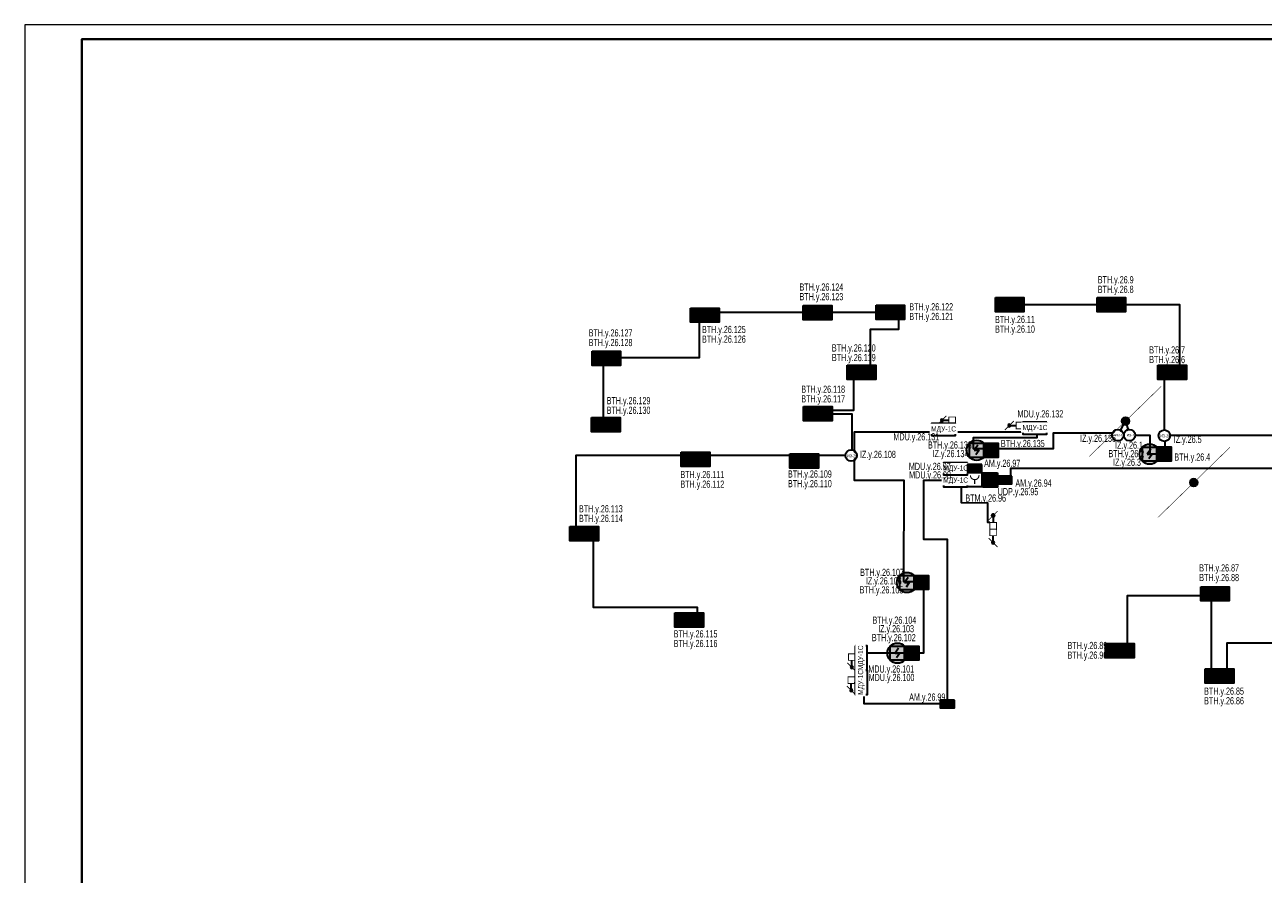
# Model space of a CAD drawing. Header units: millimetres. Extents: x -195178 to 1761886, y 140622 to 301105.
# Tile 120 of 131: x 1419302 to 1462586, y 212005 to 241705. Entities that reach past the tile are written whole.
import ezdxf
from ezdxf.enums import TextEntityAlignment as Align

# ---------------------------------------------------------------- set-up
doc = ezdxf.new("R2010")
doc.units = ezdxf.units.MM
doc.set_wipeout_variables(frame=1)
for name, color, linetype, lineweight in [('_АПС_Оборудование', 1, 'Continuous', 30), ('RC-Извещатели_пожарные', 1, 'Continuous', 30), ('Воздуховоды', 7, 'Continuous', 18), ('ОС', 5, 'Continuous', 25), ('СОУЭ', 1, 'Continuous', 30), ('СС-011-ПОЖ-СИГНАЛИЗАЦИЯ', 1, 'Continuous', 30), ('УГО АПС и АПЗ$0$_АПС_Оборудование', 1, 'Continuous', 30), ('УГО АПС и АПЗ$0$СС-011-ПОЖ-СИГНАЛИЗАЦИЯ', 1, 'Continuous', 30)]:
    doc.layers.add(name, color=color, linetype=linetype, lineweight=lineweight)
for name, color, linetype in [('EI_HATCH_GALV', 7, 'Continuous'), ('АПС', 5, 'Continuous'), ('ССПС', 5, 'Continuous'), ('формат', 250, 'Continuous')]:
    doc.layers.add(name, color=color, linetype=linetype)
doc.styles.add('1111', font='ARIALN.TTF')
doc.styles.add('Arial', font='arial.ttf', dxfattribs={"width": 0.9, "height": 700})
doc.styles.add('Arial Narrow', font='ARIALN.TTF', dxfattribs={"width": 0.9, "height": 600})
doc.styles.add('Arial Narrow_Нум', font='ARIALN.TTF', dxfattribs={"width": 0.7, "height": 250})
doc.styles.add('CP.Text', font='arial.ttf')
doc.styles.get("Standard").update_dxf_attribs({"font": 'isocpeur.ttf', "width": 0.9})

# ---------------------------------------------------------------- blocks, each defined once
blk = doc.blocks.new('*U57')
at = {"color": 0, "lineweight": 0}
blk.add_lwpolyline([(-841, 0), (0, 0), (0, 594), (-841, 594)], close=True, dxfattribs=at)
at = {"lineweight": 40}
blk.add_lwpolyline([(-821, 5), (-5, 5), (-5, 589), (-821, 589)], close=True, dxfattribs=at)
at = {"style": 'Arial', "width": 0.9, "flags": 8}
blk.add_attdef('FORMAT', (-36.87, 1.26), '', height=2.8, dxfattribs=at)
blk = doc.blocks.new('RC-UGO-IRA-01')
blk.add_wipeout([(2.5, 2.5), (2.5, -2.5), (-2.5, -2.5), (-2.5, 2.5)]).dxf.layer = 'RC-Извещатели_пожарные'
blk.add_wipeout([(-2.5, -2.5), (-2.5, 2.5), (2.5, 2.5), (2.5, -2.5)]).dxf.layer = 'RC-Извещатели_пожарные'
at = {"layer": 'RC-Извещатели_пожарные', "ltscale": 30}
blk.add_lwpolyline([(2.5, 2.5), (2.5, -2.5), (-2.5, -2.5), (-2.5, 2.5)], close=True, dxfattribs=at)
at = {"layer": 'RC-Извещатели_пожарные', "ltscale": 30, "const_width": 0.375}
blk.add_lwpolyline([(-1.5, 1.5, 1), (1.5, 1.5, 1)], format="xyb", dxfattribs=at)
blk.add_lwpolyline([(0, 0), (0, -1.5)], dxfattribs=at)
at = {"layer": 'RC-Извещатели_пожарные'}
blk.add_attdef('PSTN', text='', height=1.5, dxfattribs=at).set_placement((2.5, 2.5), align=Align.BOTTOM_CENTER)
blk = doc.blocks.new('ИП 212-64 прот.R3')
at = {"layer": 'EI_HATCH_GALV', "lineweight": 30, "true_color": 0xffffff}
h = blk.add_hatch(color=7, dxfattribs=at)
h.dxf.hatch_style = 1
h.paths.add_polyline_path([(-2.5, 2.5), (2.5, 2.5), (2.5, -2.5), (-2.5, -2.5)])
at = {"color": 1, "linetype": 'ByBlock', "lineweight": -2}
for p, q in [((0.4, 1.77), (-0.83, 0)), ((-0.83, 0), (0.83, 0)), ((0.83, 0), (-0.31, -1.64))]:
    blk.add_line(p, q, dxfattribs=at)
at = {"color": 1, "linetype": 'ByBlock', "lineweight": -2, "ltscale": 0.1}
blk.add_lwpolyline([(-2.5, 2.5), (2.5, 2.5), (2.5, -2.5), (-2.5, -2.5)], close=True, dxfattribs=at)
blk = doc.blocks.new('УГО АПС и АПЗ$0$A$C0ED213A1')
blk.add_wipeout([(-200, 0), (0, -200), (200, 0), (0, 200)])
blk.add_circle((0, 0), 200)
at = {"layer": 'УГО АПС и АПЗ$0$СС-011-ПОЖ-СИГНАЛИЗАЦИЯ', "color": 1, "style": 'Arial Narrow', "width": 0.9}
blk.add_text('ИЗ-2О', height=100, dxfattribs=at).set_placement((-145, -58))
blk = doc.blocks.new('*U83')
h = blk.add_hatch(color=256)
edge = h.paths.add_edge_path()
edge.add_arc((0, 0), 38.7, 0, 360)
for points in [[(348, 348, 0, 50, 0), (206, 206, 5, 5, 0), (0, 0, 5, 5, 0)], [(0, 0, 0, 50, 0), (-141, -141, 5, 5, 0), (-348, -348, 5, 5, 0)]]:
    blk.add_lwpolyline(points, format="xyseb")
blk.add_circle((0, 0), 38.7)
blk = doc.blocks.new('*U80')
h = blk.add_hatch(color=256)
edge = h.paths.add_edge_path()
edge.add_arc((0, 0), 38.7, 0, 360)
for points in [[(0, 0, 0, 50, 0), (141, 141, 5, 5, 0), (348, 348, 5, 5, 0)], [(-348, -348, 0, 50, 0), (-206, -206, 5, 5, 0), (0, 0, 5, 5, 0)]]:
    blk.add_lwpolyline(points, format="xyseb")
blk.add_circle((0, 0), 38.7)
blk = doc.blocks.new('УДП')
at = {"color": 30}
blk.add_wipeout([(324223, -148669), (324222, -149169), (323722, -149169), (323723, -148669)], dxfattribs=at).dxf.layer = 'RC-Извещатели_пожарные'
blk.add_wipeout([(323722, -149169), (323723, -148669), (324223, -148669), (324222, -149169)], dxfattribs=at).dxf.layer = 'RC-Извещатели_пожарные'
at = {"layer": 'EI_HATCH_GALV', "lineweight": 30, "true_color": 0xffffff}
h = blk.add_hatch(color=7, dxfattribs=at)
h.dxf.hatch_style = 1
h.paths.add_polyline_path([(324223, -148669), (324222, -149169), (323722, -149169), (323723, -148669)])
at = {"layer": 'RC-Извещатели_пожарные', "color": 30, "ltscale": 30}
blk.add_lwpolyline([(324223, -148669), (324222, -149169), (323722, -149169), (323723, -148669)], close=True, dxfattribs=at)
at = {"layer": 'RC-Извещатели_пожарные', "color": 30, "ltscale": 30, "const_width": 37.5}
blk.add_lwpolyline([(323823, -148769, 1), (324123, -148769, 1)], format="xyb", dxfattribs=at)
blk.add_lwpolyline([(323972, -148919), (323972, -149069)], dxfattribs=at)
at = {"color": 30, "lineweight": 30, "style": 'Arial Narrow', "width": 0.9}
blk.add_text('ДУ', height=100, dxfattribs=at).set_placement((323814, -149078), align=Align.MIDDLE_CENTER)
blk = doc.blocks.new('озк_пр')
at = {"layer": 'УГО АПС и АПЗ$0$_АПС_Оборудование', "ltscale": 200}
h = blk.add_hatch(color=1, dxfattribs=at)
h.dxf.hatch_style = 1
h.paths.add_polyline_path([(468761, -41723, 1), (468650, -41723, 1)])
at = {"color": 1, "const_width": 29.5}
blk.add_lwpolyline([(468549, -41567), (468666, -41684)], dxfattribs=at)
at = {"layer": 'УГО АПС и АПЗ$0$_АПС_Оборудование', "color": 1, "lineweight": 35, "ltscale": 200}
blk.add_line((468636, -41723), (468463, -41723), dxfattribs=at)
at = {"layer": 'УГО АПС и АПЗ$0$_АПС_Оборудование', "color": 1, "const_width": 29.5}
blk.add_lwpolyline([(468233, -41839), (468463, -41839), (468463, -41608), (468232, -41608)], close=True, dxfattribs=at)
blk.add_lwpolyline([(468745, -41762), (468862, -41880)], dxfattribs=at)
at = {"layer": 'УГО АПС и АПЗ$0$_АПС_Оборудование', "color": 1}
blk.add_circle((468706, -41723), 55.4, dxfattribs=at)
blk = doc.blocks.new('_МДУ')
at = {"color": 1}
blk.add_wipeout([(-350, 175), (350, 175), (350, -175), (-350, -175)], dxfattribs=at)
at = {"layer": 'АПС', "color": 1, "lineweight": 30, "ltscale": 200}
blk.add_lwpolyline([(350, 175), (-350, 175), (-350, -175), (350, -175)], close=True, dxfattribs=at)
at = {"layer": 'АПС', "color": 0, "lineweight": 30, "ltscale": 200, "insert": (3, 0), "char_height": 150, "width": 668.29, "attachment_point": 5, "style": 'Arial Narrow', "bg_fill": 2}
blk.add_mtext('МДУ-1C', dxfattribs=at)
blk = doc.blocks.new('авфывыа')
at = {"lineweight": 40, "ltscale": 2, "true_color": 0xffffff}
h = blk.add_hatch(color=7, dxfattribs=at)
h.dxf.hatch_style = 1
h.paths.add_polyline_path([(287340, 199933), (287843, 199933), (287843, 200201), (287340, 200201)])
at = {"layer": 'ОС', "color": 1, "lineweight": 30}
blk.add_lwpolyline([(287843, 200201), (287340, 200201), (287340, 199933), (287843, 199933)], close=True, dxfattribs=at)
at = {"layer": 'ССПС', "color": 1, "lineweight": -2, "ltscale": 1000, "style": '1111', "width": 0.8}
blk.add_text('АМ-1', height=151, dxfattribs=at).set_placement((287425, 199988))
blk = doc.blocks.new('пд_выт')
at = {"layer": 'Воздуховоды', "true_color": 0xcd6928}
h = blk.add_hatch(color=32, dxfattribs=at)
h.dxf.hatch_style = 1
h.paths.add_polyline_path([(468770, -40558, 1), (468659, -40558, 1)])
at = {"layer": 'Воздуховоды', "color": 32, "lineweight": 30, "true_color": 0xcd6928}
blk.add_line((468645, -40558), (468472, -40558), dxfattribs=at)
at = {"layer": 'Воздуховоды', "color": 32, "true_color": 0xcd6928, "const_width": 29.5}
blk.add_lwpolyline([(468242, -40674), (468472, -40673), (468472, -40443), (468241, -40443)], close=True, dxfattribs=at)
for points in [[(468558, -40401), (468675, -40519)], [(468754, -40597), (468871, -40714)]]:
    blk.add_lwpolyline(points, dxfattribs=at)
at = {"layer": 'Воздуховоды', "color": 32, "true_color": 0xcd6928}
blk.add_circle((468715, -40558), 55.4, dxfattribs=at)
blk = doc.blocks.new('пд_пр')
at = {"layer": 'Воздуховоды', "true_color": 0x008800}
h = blk.add_hatch(color=96, dxfattribs=at)
h.dxf.hatch_style = 1
h.paths.add_polyline_path([(468765, -40912, 1), (468654, -40912, 1)])
at = {"layer": 'Воздуховоды', "color": 96, "lineweight": 30, "true_color": 0x008800}
blk.add_line((468640, -40912), (468467, -40912), dxfattribs=at)
at = {"layer": 'Воздуховоды', "color": 96, "true_color": 0x008800, "const_width": 29.5}
blk.add_lwpolyline([(468237, -41028), (468468, -41028), (468467, -40797), (468237, -40797)], close=True, dxfattribs=at)
for points in [[(468553, -40755), (468671, -40873)], [(468749, -40951), (468867, -41069)]]:
    blk.add_lwpolyline(points, dxfattribs=at)
at = {"layer": 'Воздуховоды', "color": 96, "true_color": 0x008800}
blk.add_circle((468710, -40912), 55.4, dxfattribs=at)
blk = doc.blocks.new('ИП в подвесном потолке')
at = {"layer": 'EI_HATCH_GALV', "lineweight": 30, "true_color": 0xffffff}
h = blk.add_hatch(color=7, dxfattribs=at)
h.dxf.hatch_style = 1
edge = h.paths.add_edge_path()
edge.add_arc((494584, -66648), 354, 0, 360)
at = {"color": 1, "linetype": 'ByBlock', "lineweight": -2}
for p, q in [((494624, -66471), (494501, -66648)), ((494501, -66648), (494667, -66648)), ((494667, -66648), (494553, -66811))]:
    blk.add_line(p, q, dxfattribs=at)
at = {"color": 1, "linetype": 'ByBlock', "lineweight": -2, "ltscale": 0.1}
blk.add_lwpolyline([(494334, -66398), (494834, -66398), (494834, -66898), (494334, -66898)], close=True, dxfattribs=at)
at = {"layer": 'СС-011-ПОЖ-СИГНАЛИЗАЦИЯ', "lineweight": 30}
blk.add_circle((494584, -66648), 354, dxfattribs=at)
blk = doc.blocks.new('ИЗ-1')
blk.add_wipeout([(469979, -66893), (470179, -67093), (470379, -66893), (470179, -66693)])
blk.add_circle((470179, -66893), 200)
at = {"layer": 'УГО АПС и АПЗ$0$СС-011-ПОЖ-СИГНАЛИЗАЦИЯ', "color": 1, "style": 'CP.Text', "width": 0.8}
blk.add_text('ИЗ-1', height=90, dxfattribs=at).set_placement((470079, -66939))

msp = doc.modelspace()

# ---------------------------------------------------------------- linework, layer by layer
at = {"layer": 'СС-011-ПОЖ-СИГНАЛИЗАЦИЯ', "lineweight": 30, "ltscale": 100}
for points in [[(1448223, 226809), (1448223, 228093), (1446817, 228093), (1446817, 228233), (1448274, 228233), (1448274, 229524), (1448862, 229524), (1448862, 231060), (1449846, 231060), (1449846, 231640), (1442875, 231640), (1442875, 230056), (1439519, 230056), (1439519, 227726)], [(1459130, 227540), (1459130, 229576), (1459675, 229576), (1459675, 230680), (1459675, 230680), (1459675, 231911), (1454083, 231911)], [(1447987, 226644), (1438560, 226644), (1438560, 223896), (1439166, 223896), (1439166, 221345), (1442801, 221345), (1442801, 221140)], [(1469036, 225548), (1469036, 223979), (1468681, 223979), (1468681, 223183), (1466914, 223183), (1466914, 220088), (1461318, 220088), (1461318, 218923), (1460776, 218923), (1460776, 221744), (1457833, 221744), (1457833, 219932)]]:
    msp.add_lwpolyline(points, dxfattribs=at)
at = {"layer": 'СС-011-ПОЖ-СИГНАЛИЗАЦИЯ', "color": 1, "lineweight": 30}
for points in [[(1466261, 226193), (1453752, 226193), (1453752, 225871), (1453242, 225871), (1453242, 225771), (1450708, 225771), (1450708, 223724), (1451241, 223724), (1451241, 223724), (1451542, 223724), (1451542, 217961), (1448635, 217961), (1448635, 219742), (1450720, 219742), (1450720, 222223), (1450031, 222223), (1450034, 225771), (1448305, 225771), (1448305, 227472), (1454679, 227472), (1454679, 227258), (1452444, 227258), (1452444, 226894), (1455255, 226894), (1455255, 227435), (1457561, 227435), (1457775, 227867)], [(1457775, 227867), (1457909, 227358), (1458627, 227358), (1458627, 226700), (1459158, 226700), (1459158, 227358), (1466596, 227358)]]:
    msp.add_lwpolyline(points, dxfattribs=at)

# ---------------------------------------------------------------- block references
at = {"color": 6}
msp.add_blockref('авфывыа', (1163956, 17891), dxfattribs=at)
at = {"layer": 'СОУЭ', "color": 6, "xscale": 100, "yscale": 100, "zscale": 100}
for p in [(1453474, 231916), (1453974, 231916), (1457027, 231916), (1457527, 231916), (1442822, 231551), (1443322, 231551), (1446758, 231634), (1447258, 231634), (1449304, 231648), (1449804, 231648), (1439377, 230042), (1439877, 230042), (1448300, 229552), (1448800, 229552), (1459151, 229553), (1459651, 229553), (1446766, 228105), (1447266, 228105), (1439363, 227718), (1439863, 227718), (1453071, 226829), (1442491, 226507), (1442991, 226507), (1446289, 226451), (1446789, 226451), (1438607, 223915), (1439107, 223915), (1450634, 222205), (1460651, 221808), (1461151, 221808), (1442269, 220890), (1442769, 220890), (1450301, 219734), (1457326, 219825), (1457826, 219825), (1460811, 218941), (1461311, 218941)]:
    msp.add_blockref('ИП 212-64 прот.R3', p, dxfattribs=at)
at = {"layer": 'СС-011-ПОЖ-СИГНАЛИЗАЦИЯ', "lineweight": 30, "xscale": -1}
for name, p in [('пд_выт', (1920072, 268434)), ('пд_пр', (1922421, 268606))]:
    msp.add_blockref(name, p, dxfattribs=at)
at = {"layer": 'СС-011-ПОЖ-СИГНАЛИЗАЦИЯ', "lineweight": 30, "rotation": 90}
msp.add_blockref('озк_пр', (1411423, -244160), dxfattribs=at)
at = {"layer": 'СС-011-ПОЖ-СИГНАЛИЗАЦИЯ', "lineweight": 30, "xscale": -1, "rotation": 90}
for p in [(1412587, 692314), (1407651, 687954), (1407631, 687147)]:
    msp.add_blockref('пд_выт', p, dxfattribs=at)
at = {"layer": 'СС-011-ПОЖ-СИГНАЛИЗАЦИЯ', "lineweight": 30}
for p in [(955550, 288852), (955217, 286382)]:
    msp.add_blockref('ИП в подвесном потолке', p, dxfattribs=at)
at = {"layer": 'формат', "xscale": 100, "yscale": 100, "zscale": 100}
msp.add_blockref('*U57', (1503402, 182305), dxfattribs=at)

# ---------------------------------------------------------------- texts
at = {"lineweight": 30, "style": 'Arial Narrow_Нум', "width": 0.7}
for s, p in [('ВТН.y.26.9', (1456804, 232665)), ('ВТН.y.26.124', (1446379, 232411)), ('ВТН.y.26.8', (1456804, 232328)), ('ВТН.y.26.123', (1446379, 232074)), ('ВТН.y.26.122', (1450217, 231719)), ('ВТН.y.26.121', (1450217, 231382)), ('ВТН.y.26.125', (1442970, 230926)), ('ВТН.y.26.11', (1453214, 231277)), ('ВТН.y.26.10', (1453214, 230940)), ('ВТН.y.26.127', (1439010, 230807)), ('ВТН.y.26.128', (1439010, 230470)), ('ВТН.y.26.126', (1442970, 230589)), ('ВТН.y.26.120', (1447511, 230281)), ('ВТН.y.26.7', (1458601, 230212)), ('ВТН.y.26.119', (1447511, 229944)), ('ВТН.y.26.6', (1458601, 229875)), ('ВТН.y.26.118', (1446440, 228837)), ('ВТН.y.26.129', (1439639, 228438)), ('ВТН.y.26.117', (1446440, 228500)), ('ВТН.y.26.130', (1439639, 228101)), ('ВТН.y.26.2', (1457177, 226585)), ('IZ.y.26.3', (1457337, 226285)), ('ВТН.y.26.4', (1459480, 226466)), ('ВТН.y.26.111', (1442217, 225855)), ('ВТН.y.26.109', (1445977, 225873)), ('ВТН.y.26.112', (1442217, 225518)), ('ВТН.y.26.110', (1445977, 225536)), ('AM.y.26.94', (1453925, 225556)), ('ВТМ.y.26.96', (1452177, 225032)), ('ВТН.y.26.113', (1438671, 224658)), ('ВТН.y.26.114', (1438671, 224321)), ('ВТН.y.26.107', (1448498, 222435)), ('ВТН.y.26.87', (1460349, 222590)), ('ВТН.y.26.88', (1460349, 222253)), ('ВТН.y.26.105', (1448478, 221823)), ('IZ.y.26.106', (1448698, 222135)), ('ВТН.y.26.104', (1448929, 220764)), ('ВТН.y.26.115', (1441981, 220284)), ('IZ.y.26.103', (1449129, 220465)), ('ВТН.y.26.116', (1441981, 219947)), ('ВТН.y.26.89', (1455744, 219878)), ('ВТН.y.26.90', (1455744, 219541)), ('AM.y.26.99', (1450212, 218074)), ('ВТН.y.26.85', (1460520, 218282)), ('ВТН.y.26.86', (1460520, 217945))]:
    msp.add_text(s, height=250, dxfattribs=at).set_placement(p)

# ---------------------------------------------------------------- next in the draw order: block references
at = {"layer": '_АПС_Оборудование', "color": 0, "lineweight": 30, "xscale": 1.2, "yscale": 1.2, "zscale": 1.2}
for p in [(1451410, 227550), (1454605, 227599)]:
    msp.add_blockref('_МДУ', p, dxfattribs=at)
at = {"layer": '_АПС_Оборудование', "color": 0, "lineweight": 30, "xscale": 1.2, "yscale": 1.2, "zscale": 1.2, "rotation": 90}
msp.add_blockref('_МДУ', (1448540, 218709), dxfattribs=at)
at = {"layer": 'RC-Извещатели_пожарные', "xscale": 99.99999999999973, "yscale": 99.99999999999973, "zscale": 99.99999999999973, "rotation": 359.9525678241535}
msp.add_blockref('RC-UGO-IRA-01', (1452502, 225800), dxfattribs=at)
at = {"layer": 'УГО АПС и АПЗ$0$_АПС_Оборудование'}
for p in [(1459130, 227340), (1448187, 226644)]:
    msp.add_blockref('УГО АПС и АПЗ$0$A$C0ED213A1', p, dxfattribs=at)

# ---------------------------------------------------------------- next in the draw order: block references
at = {"xscale": 3.600000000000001, "yscale": 3.600000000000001, "zscale": 3.600000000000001, "rotation": 359.2880171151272}
for name, p in [('*U83', (1457774, 227847)), ('*U80', (1460159, 225700))]:
    msp.add_blockref(name, p, dxfattribs=at)
at = {"layer": '_АПС_Оборудование', "color": 0, "lineweight": 30, "xscale": 1.2, "yscale": 1.2, "zscale": 1.2}
msp.add_blockref('_МДУ', (1451832, 225760), dxfattribs=at)
at = {"layer": '_АПС_Оборудование', "color": 0, "lineweight": 30, "xscale": 1.2, "yscale": 1.2, "zscale": 1.2, "rotation": 90}
msp.add_blockref('_МДУ', (1448538, 219566), dxfattribs=at)
at = {"layer": 'СОУЭ', "color": 6, "xscale": 100, "yscale": 100, "zscale": 100}
msp.add_blockref('ИП 212-64 прот.R3', (1459116, 226693), dxfattribs=at)
at = {"layer": 'СС-011-ПОЖ-СИГНАЛИЗАЦИЯ', "lineweight": 30}
msp.add_blockref('УДП', (1129072, 374709), dxfattribs=at)

# ---------------------------------------------------------------- next in the draw order: texts
at = {"lineweight": 30, "style": 'Arial Narrow_Нум', "width": 0.7}
for s, p in [('MDU.y.26.132', (1453997, 227976)), ('MDU.y.26.131', (1449662, 227175)), ('IZ.y.26.5', (1459458, 227085)), ('IZ.y.26.108', (1448493, 226559)), ('ВТН.y.26.133', (1450870, 226888)), ('ВТН.y.26.135', (1453418, 226941))]:
    msp.add_text(s, height=250, dxfattribs=at).set_placement(p)

# ---------------------------------------------------------------- next in the draw order: linework, layer by layer
at = {"layer": 'СС-011-ПОЖ-СИГНАЛИЗАЦИЯ', "color": 30, "lineweight": 30, "ltscale": 100}
msp.add_lwpolyline([(1453031, 224304), (1452956, 224304), (1452956, 224983), (1452040, 224990), (1452040, 225550)], dxfattribs=at)

# ---------------------------------------------------------------- next in the draw order: block references
at = {"color": 6}
msp.add_blockref('авфывыа', (1165952, 25716), dxfattribs=at)
at = {"layer": '_АПС_Оборудование', "color": 0, "lineweight": 30, "xscale": 1.2, "yscale": 1.2, "zscale": 1.2}
msp.add_blockref('_МДУ', (1451832, 226180), dxfattribs=at)
at = {"layer": 'RC-Извещатели_пожарные', "lineweight": 30}
msp.add_blockref('ИЗ-1', (987731, 294250), dxfattribs=at)

# ---------------------------------------------------------------- next in the draw order: texts
at = {"lineweight": 30, "style": 'Arial Narrow_Нум', "width": 0.7}
for s, p in [('AM.y.26.97', (1452831, 226247)), ('UDP.y.26.95', (1453307, 225256)), ('ВТН.y.26.102', (1448909, 220153)), ('MDU.y.26.101', (1448786, 219056)), ('MDU.y.26.100', (1448796, 218759))]:
    msp.add_text(s, height=250, dxfattribs=at).set_placement(p)

# ---------------------------------------------------------------- next in the draw order: block references
at = {"color": 6}
msp.add_blockref('авфывыа', (1164907, 26125), dxfattribs=at)
at = {"layer": 'RC-Извещатели_пожарные', "lineweight": 30}
msp.add_blockref('ИЗ-1', (987325, 294250), dxfattribs=at)
at = {"layer": 'СС-011-ПОЖ-СИГНАЛИЗАЦИЯ', "lineweight": 30}
for p in [(957988, 293476), (964033, 293340)]:
    msp.add_blockref('ИП в подвесном потолке', p, dxfattribs=at)

# ---------------------------------------------------------------- next in the draw order: texts
at = {"lineweight": 30, "style": 'Arial Narrow_Нум', "width": 0.7}
for s, p in [('IZ.y.26.134', (1451030, 226588)), ('MDU.y.26.97', (1450202, 226140)), ('MDU.y.26.98', (1450212, 225843))]:
    msp.add_text(s, height=250, dxfattribs=at).set_placement(p)

# ---------------------------------------------------------------- next in the draw order: texts
for s, p in [('IZ.y.26.136', (1456186, 227122)), ('IZ.y.26.1', (1457410, 226882))]:
    msp.add_text(s, height=250, dxfattribs=at).set_placement(p)

doc.saveas('drawing.dxf')
